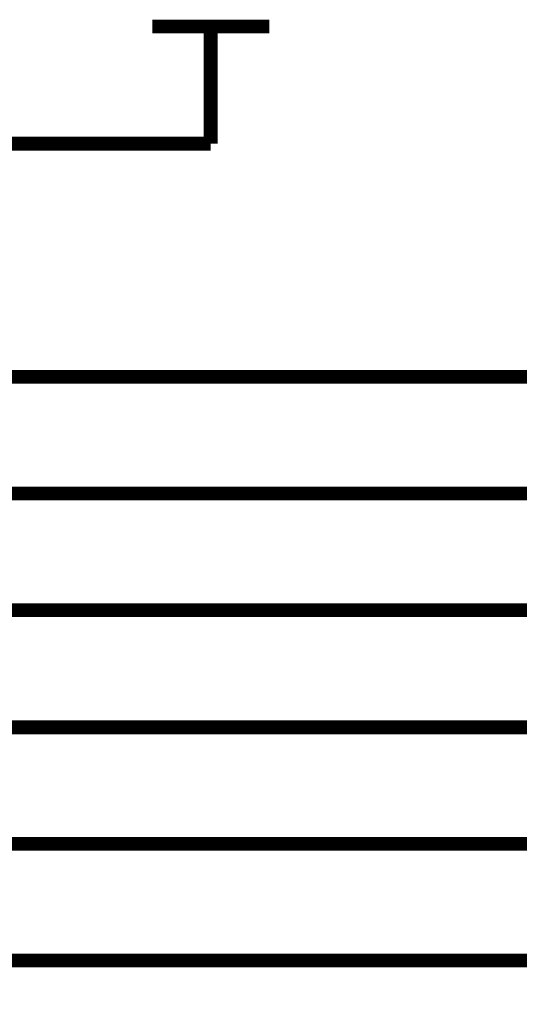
# Model space of a CAD drawing. Header units: inches. Extents: x 0 to 17, y 0 to 11.
# Tile 29 of 37: x 6.5 to 6.9, y 7.5 to 8.3. Entities that reach past the tile are written whole.
import ezdxf

# ---------------------------------------------------------------- set-up
doc = ezdxf.new("R2010")
doc.units = ezdxf.units.IN
doc.header["$MEASUREMENT"] = 0
doc.layers.add('Sheet', color=255, linetype='Continuous')

msp = doc.modelspace()

# ---------------------------------------------------------------- linework, layer by layer
at = {"layer": 'Sheet'}
for points in [[(6.60019, 8.29996, 0.0118, 0.0118, 0), (6.70049, 8.29996, 0.0118, 0.0118, 0)], [(6.65014, 8.19965, 0.0118, 0.0118, 0), (6.65014, 8.29996, 0.0118, 0.0118, 0)], [(6.25051, 8.19965, 0.0118, 0.0118, 0), (6.45033, 8.19965, 0.0118, 0.0118, 0), (6.65014, 8.19965, 0.0118, 0.0118, 0)], [(6.25051, 7.99982, 0.0118, 0.0118, 0), (6.95026, 7.99982, 0.0118, 0.0118, 0)], [(6.25051, 7.89991, 0.0118, 0.0118, 0), (6.95026, 7.89991, 0.0118, 0.0118, 0)], [(6.95026, 7.79999, 0.0118, 0.0118, 0), (6.25051, 7.79999, 0.0118, 0.0118, 0)], [(6.25051, 7.69968, 0.0118, 0.0118, 0), (8.45005, 7.69968, 0.0118, 0.0118, 0), (8.45005, 7.39994, 0.0118, 0.0118, 0), (8.45005, 7.09981, 0.0118, 0.0118, 0)], [(6.25051, 7.59977, 0.0118, 0.0118, 0), (6.95026, 7.59977, 0.0118, 0.0118, 0)], [(6.25051, 7.49986, 0.0118, 0.0118, 0), (6.95026, 7.49986, 0.0118, 0.0118, 0)]]:
    msp.add_lwpolyline(points, format="xyseb", dxfattribs=at)

doc.saveas('drawing.dxf')
